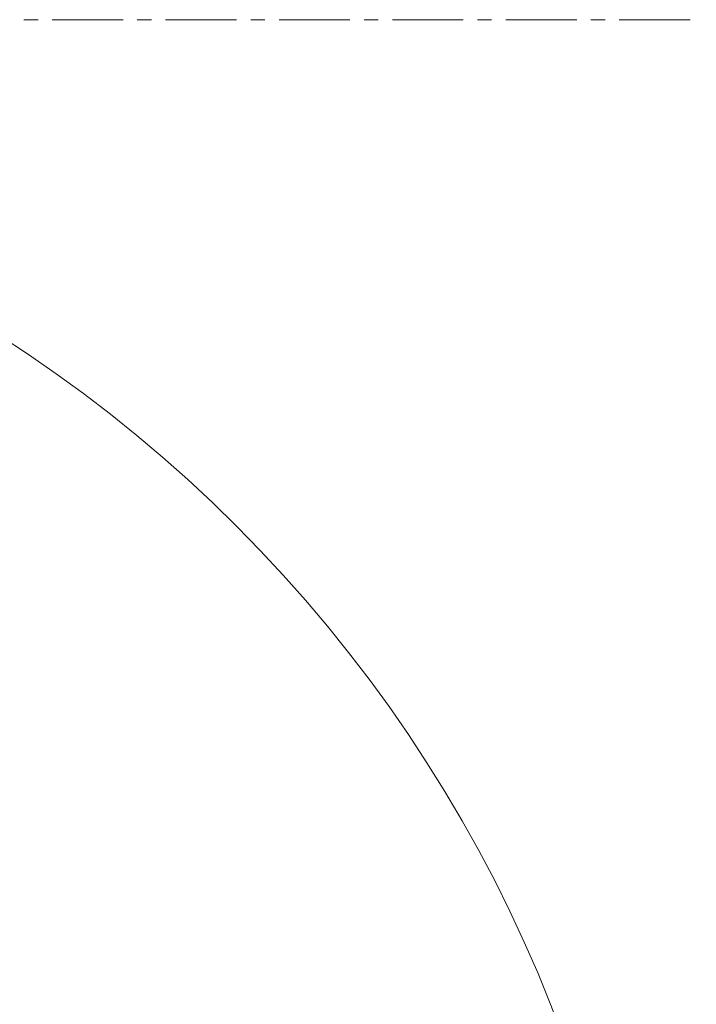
# Model space of a CAD drawing. Header units: millimetres. Extents: x -10540 to 6039, y -7467 to 6433.
# Tile 33 of 177: x -4444 to -3959, y -1963 to -1258. Entities that reach past the tile are written whole.
import ezdxf

# ---------------------------------------------------------------- set-up
doc = ezdxf.new("R2010")
doc.units = ezdxf.units.MM
doc.header["$LTSCALE"] = 8
doc.header["$PDSIZE"] = -1
doc.linetypes.add('CENTER', pattern=[10.16, 6.35, -1.27, 1.27, -1.27])
doc.layers.get('Defpoints').update_dxf_attribs({"true_color": 0x5e5e5e})
doc.layers.add('2细线层', color=4, linetype='Continuous', lineweight=13)
doc.dimstyles.new('ISO-25', dxfattribs={"dimscale": 20, "dimtxt": 5, "dimasz": 6, "dimexe": 6, "dimexo": 0.625, "dimtad": 1, "dimtoh": 1, "dimdec": 0, "dimtxsty": 'Standard', "dimcen": 2.5, "dimclrd": 1, "dimclre": 1, "dimclrt": 4, "dimadec": 1, "dimazin": 2, "dimtfac": 1, "dimtdec": 0, "dimtmove": 0, "dimatfit": 0, "dimfxl": 1, "dimarcsym": 0})

# ---------------------------------------------------------------- blocks, each defined once
blk = doc.blocks.new('*D101')
at = {"layer": '2细线层', "color": 1, "linetype": 'ByBlock', "lineweight": -2, "transparency": 16777216}
blk.add_line((-5001.18, -2333.27), (-2056.74, -1489.33), dxfattribs=at)
at = {"layer": '2细线层', "color": 1, "linetype": 'ByBlock', "transparency": 16777216}
blk.add_solid([(-2062.25, -1470.1), (-2051.23, -1508.56), (-1941.38, -1456.27)], dxfattribs=at)
at = {"layer": 'Defpoints', "color": 0, "linetype": 'ByBlock', "transparency": 16777216}
for p in [(-1941.38, -1456.27), (-5001.18, -2333.27)]:
    blk.add_point(p, dxfattribs=at)
at = {"layer": '2细线层', "color": 4, "linetype": 'ByBlock', "transparency": 16777216, "insert": (-3546.18, -1851.22), "char_height": 100, "attachment_point": 5, "rotation": 15.99343}
blk.add_mtext('R3183', dxfattribs=at)

msp = doc.modelspace()

# ---------------------------------------------------------------- linework, layer by layer
at = {"layer": '2细线层', "color": 2, "linetype": 'CENTER'}
msp.add_line((-7996.91, -1257.6), (-2005.44, -1257.6), dxfattribs=at)
at = {"layer": '2细线层', "color": 4, "linetype": 'ByBlock'}
msp.add_circle((-5001.18, -2333.27), 1008, dxfattribs=at)

# ---------------------------------------------------------------- dimensions: what is measured, and where the dimension line sits
dim = msp.add_radius_dim(center=(-5001.18, -2333.27), mpoint=(-1941.38, -1456.27), dimstyle='ISO-25', dxfattribs=at)
dim.commit()
dim.dimension.update_dxf_attribs({"geometry": '*D101', "text_midpoint": (-3546.18, -1851.22)})

doc.saveas('drawing.dxf')
